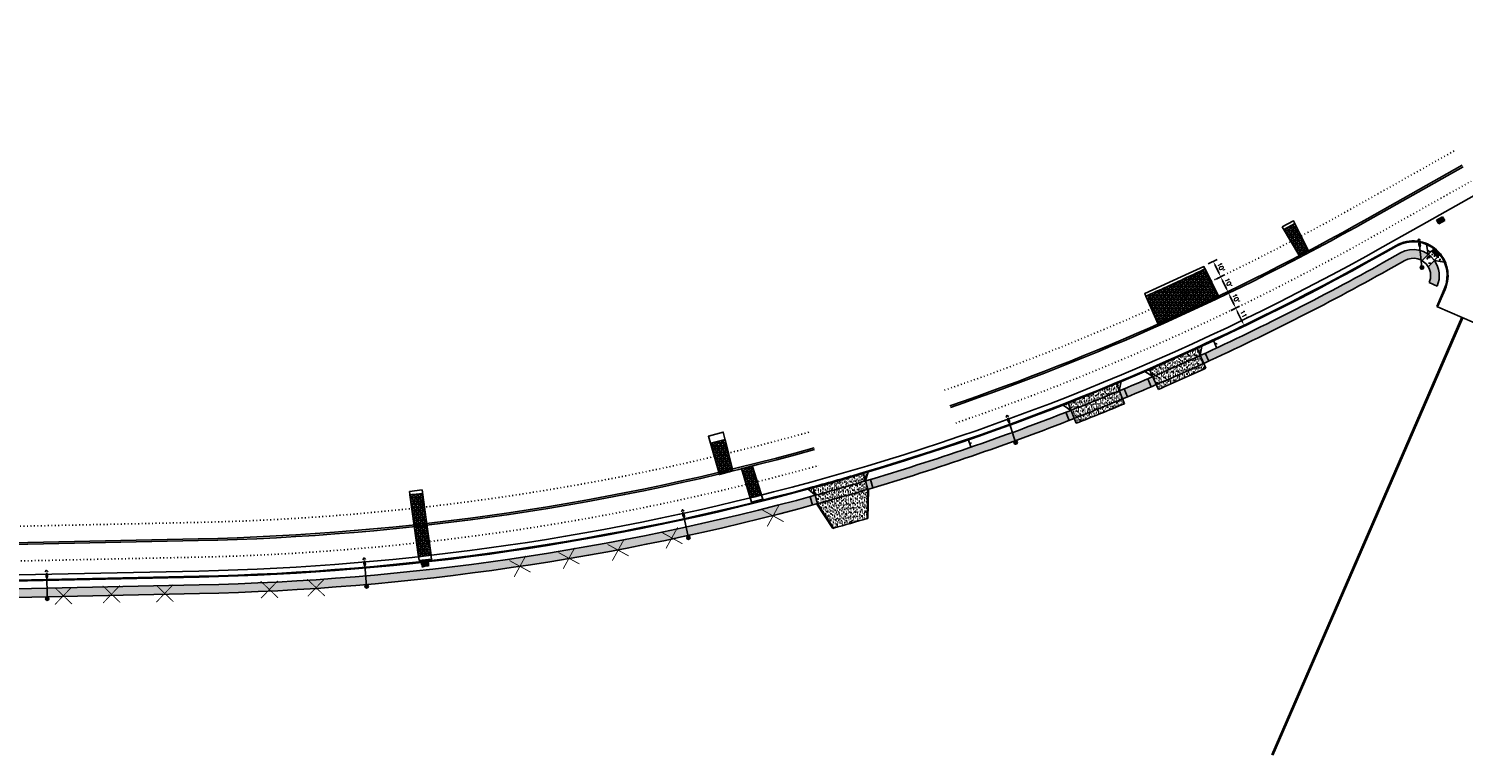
# Model space of a CAD drawing. Extents: x 1490373 to 1513910, y 649283 to 656452.
# Tile 6 of 7: x 1512162 to 1512987, y 652676 to 653094. Entities that reach past the tile are written whole.
import ezdxf

# ---------------------------------------------------------------- set-up
doc = ezdxf.new("R2010")
doc.units = 0
doc.header["$MEASUREMENT"] = 0
doc.header["$PDMODE"] = 34
doc.header["$PDSIZE"] = 0.004
doc.linetypes.add('HIDDEN', pattern=[0.375, 0.25, -0.125])
doc.linetypes.add('pavement_dash', pattern=[2, 0.5, -1.5])
for name, color, linetype in [('E-DOUBLEYELLOW', 50, 'Continuous'), ('E-LANELINE', 110, 'Continuous'), ('E-MISC', 51, 'Continuous'), ('MOT-SIGNS', 4, 'Continuous'), ('P-CONCRETEAREA', 252, 'Continuous'), ('P-CURB', 6, 'Continuous'), ('P-DRIVE', 1, 'Continuous'), ('P-DRIVEEND', 2, 'Continuous'), ('P-DRIVESTART', 2, 'Continuous'), ('P-FULLDEPTHREPAIR', 252, 'Continuous'), ('P-LABEL', 7, 'Continuous'), ('P-LIGHT-COBRAHEAD', 1, 'Continuous'), ('P-PAVEMENT', 6, 'Continuous'), ('P-SAWCUT', 3, 'Continuous'), ('P-SIGN', 3, 'Continuous'), ('P-STORM-DISPLAY', 5, 'Continuous'), ('P-TREEREMOVAL', 1, 'Continuous'), ('P-WALK', 4, 'Continuous'), ('SIGN', 7, 'Continuous')]:
    doc.layers.add(name, color=color, linetype=linetype)
doc.styles.get("Standard").update_dxf_attribs({"font": 'simplex.shx'})
doc.dimstyles.new('COEC', dxfattribs={"dimscale": 13.9, "dimtxt": 0.18, "dimasz": 0.18, "dimexe": 0.18, "dimexo": 0.0625, "dimgap": 0.09, "dimtad": 1, "dimzin": 0, "dimdsep": 46, "dimtxsty": 'Standard', "dimcen": 0.09, "dimclrd": 256, "dimclre": 256, "dimclrt": 256, "dimaunit": 1, "dimadec": 4, "dimazin": 0, "dimtfac": 1, "dimtofl": 0, "dimtmove": 0, "dimatfit": 3, "dimfxl": 1, "dimtolj": 1, "dimtzin": 0, "dimlwd": -1, "dimlwe": -1, "dimarcsym": 0})
pattern_1 = [(37.5, (0, 0), (-0.0629933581, 1.926823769), [0, -1.52, 0, -1.7, 0, -1.625]), (7.5, (0, 0), (1.7697767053, 2.8221460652), [0, -0.82, 0, -1.37, 0, -0.525]), (327.5, (-1.23, 0), (3.1141418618, 0.0056590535), [0, -0.5, 0, -1.8, 0, -2.35]), (317.5, (-1.23, 0), (3.0061266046, 0.877675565), [0, -0.25, 0, -1.18, 0, -1.35])]

# ---------------------------------------------------------------- blocks, each defined once
blk = doc.blocks.new('COBRAHEAD')
at = {"layer": 'P-LIGHT-COBRAHEAD'}
h = blk.add_hatch(color=256, dxfattribs=at)
edge = h.paths.add_edge_path()
edge.add_ellipse((1508880.94, 651840.29), major_axis=(0.88, -1.55), ratio=0.5, start_angle=0, end_angle=360)
h = blk.add_hatch(color=256, dxfattribs=at)
h.dxf.hatch_style = 1
edge = h.paths.add_edge_path()
edge.add_arc((1508887.25, 651828.68), 1, 0, 360)
at = {"layer": 'P-LIGHT-COBRAHEAD', "flags": 128}
for points, elevation in [([(1508879.15, 651841.87), (1508879.36, 651843.12), (1508880.54, 651842.67)], 129.62), ([(1508880.08, 651841.85), (1508887.25, 651828.68)], 64.81)]:
    blk.add_lwpolyline(points, dxfattribs=dict(at, elevation=elevation))
at = {"layer": 'P-LIGHT-COBRAHEAD'}
blk.add_circle((1508887.25, 651828.68), 1, dxfattribs=at)
blk = doc.blocks.new('*D411')
at = {"layer": 'Defpoints', "color": 0, "transparency": 16777216}
for p in [(1512851.95, 652942.62), (1512848.33, 652940.89), (1512852.66, 652931.87)]:
    blk.add_point(p, dxfattribs=at)
at = {"layer": 'SIGN', "transparency": 16777216}
for p, q in [((1512849.24, 652941.32), (1512854.2, 652943.71)), ((1512855.19, 652935.86), (1512853.03, 652940.37)), ((1512853.56, 652932.31), (1512858.53, 652934.69))]:
    blk.add_line(p, q, dxfattribs=at)
for points in [[(1512853.41, 652940.55), (1512852.66, 652940.19), (1512851.95, 652942.62)], [(1512855.57, 652936.04), (1512854.82, 652935.68), (1512856.28, 652933.61)]]:
    blk.add_solid(points, dxfattribs=at)
at = {"layer": 'SIGN', "transparency": 16777216, "insert": (1512856.36, 652939.19), "char_height": 2.5, "attachment_point": 5, "rotation": 295.6363}
blk.add_mtext("\\A1;10'", dxfattribs=at)
blk = doc.blocks.new('*D412')
at = {"layer": 'Defpoints', "color": 0, "transparency": 16777216}
for p in [(1512847.62, 652951.64), (1512844.04, 652949.92), (1512848.33, 652940.89)]:
    blk.add_point(p, dxfattribs=at)
at = {"layer": 'SIGN', "transparency": 16777216}
for p, q in [((1512844.95, 652950.35), (1512849.88, 652952.72)), ((1512850.87, 652944.88), (1512848.7, 652949.39)), ((1512849.24, 652941.32), (1512854.2, 652943.71))]:
    blk.add_line(p, q, dxfattribs=at)
for points in [[(1512849.08, 652949.57), (1512848.33, 652949.21), (1512847.62, 652951.64)], [(1512851.24, 652945.06), (1512850.49, 652944.7), (1512851.95, 652942.62)]]:
    blk.add_solid(points, dxfattribs=at)
at = {"layer": 'SIGN', "transparency": 16777216, "insert": (1512852.03, 652948.21), "char_height": 2.5, "attachment_point": 5, "rotation": 295.6363}
blk.add_mtext("\\A1;10'", dxfattribs=at)
blk = doc.blocks.new('*D413')
at = {"layer": 'Defpoints', "color": 0, "transparency": 16777216}
for p in [(1512843.34, 652960.56), (1512839.43, 652958.68), (1512844.04, 652949.92)]:
    blk.add_point(p, dxfattribs=at)
at = {"layer": 'SIGN', "transparency": 16777216}
for p, q in [((1512840.33, 652959.11), (1512845.6, 652961.64)), ((1512846.54, 652953.89), (1512844.42, 652958.3)), ((1512844.95, 652950.35), (1512849.88, 652952.72))]:
    blk.add_line(p, q, dxfattribs=at)
for points in [[(1512844.8, 652958.48), (1512844.05, 652958.12), (1512843.34, 652960.56)], [(1512846.92, 652954.07), (1512846.17, 652953.71), (1512847.62, 652951.64)]]:
    blk.add_solid(points, dxfattribs=at)
at = {"layer": 'SIGN', "transparency": 16777216, "insert": (1512847.73, 652957.18), "char_height": 2.5, "attachment_point": 5, "rotation": 295.6363}
blk.add_mtext("\\A1;10'", dxfattribs=at)
blk = doc.blocks.new('370')
at = {"color": 0, "linetype": 'ByBlock'}
for p, q in [((0, 0.1), (0, -0.1)), ((0, 0), (0.063, 0))]:
    blk.add_line(p, q, dxfattribs=at)
blk = doc.blocks.new('*D418')
at = {"layer": 'Defpoints', "color": 0, "transparency": 16777216}
for p in [(1512852.62, 652931.85), (1512857.38, 652921.94), (1512861.03, 652923.69)]:
    blk.add_point(p, dxfattribs=at)
at = {"layer": 'P-LABEL', "transparency": 16777216}
for p, q in [((1512853.52, 652932.29), (1512858.53, 652934.69)), ((1512857.36, 652931.35), (1512859.95, 652925.94)), ((1512858.28, 652922.37), (1512863.29, 652924.77))]:
    blk.add_line(p, q, dxfattribs=at)
for points in [[(1512857.73, 652931.53), (1512856.98, 652931.17), (1512856.27, 652933.61)], [(1512860.33, 652926.12), (1512859.58, 652925.76), (1512861.03, 652923.69)]]:
    blk.add_solid(points, dxfattribs=at)
at = {"layer": 'P-LABEL', "transparency": 16777216, "insert": (1512860.9, 652929.73), "char_height": 2.5, "attachment_point": 5, "rotation": 295.63445}
blk.add_mtext("\\A1;11'", dxfattribs=at)

msp = doc.modelspace()

# ---------------------------------------------------------------- hatches: boundary and pattern name
at = {"layer": 'P-CONCRETEAREA'}
h = msp.add_hatch(color=255, dxfattribs=at)
h.dxf.hatch_style = 1
edge = h.paths.add_edge_path()
edge.add_arc((1512228.597, 654232.282), 1458.4, 294.608408, 294.728464, ccw=False)
edge.add_line((1512835.895, 652906.341), (1512837.931, 652901.774))
edge.add_line((1512837.931, 652901.774), (1512840.764, 652903.075))
edge.add_arc((1512223.818, 654241.632), 1473.892, 294.745157, 299.398863)
edge.add_line((1512947.332, 652957.542), (1512953.487, 652961.013))
edge.add_arc((1512958.398, 652952.302), 10, 59.725292, 119.415556, ccw=False)
edge.add_line((1512963.44, 652960.938), (1512967.036, 652964.566))
edge.add_arc((1512958.398, 652952.302), 15, 54.841849, 119.415449)
edge.add_line((1512951.031, 652965.368), (1512944.876, 652961.898))
edge.add_arc((1512225.476, 654238.389), 1465.253, 294.739431, 299.404589, ccw=False)
h = msp.add_hatch(dxfattribs=at)
h.set_pattern_fill('AR-CONC', color=256)
h.set_pattern_definition([(50, (0, 0), (7.172601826, -0.62752135), [0.75, -8.25]), (355, (0, 0), (-1.387513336, 7.521921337), [0.6, -6.6]), (100.45144446, (0.598, -0.052), (5.785088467, 6.89439991), [0.63740192, -7.01142112]), (46.1842, (0, 2), (10.672413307, -1.65519281), [1.125, -12.375]), (96.6356355, (0.889, 1.862), (9.34661946, 9.74118601), [0.95610342, -10.5171376]), (351.184164, (0, 2), (9.34661945, 9.741186), [0.9, -9.90000001]), (21, (1, 1.5), (5.969070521, -4.026188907), [0.75, -8.25]), (326, (1, 1.5), (2.43315332, 7.25150045), [0.6, -6.6]), (71.45144474, (1.4974, 1.1645), (8.402223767, 3.225311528), [0.6374019, -7.01142112]), (37.5, (0, 0), (0.121598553, 3.3289385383), [0, -6.52, 0, -6.7, 0, -6.625]), (7.5, (0, 0), (2.6306953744, 3.944117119), [0, -3.82, 0, -6.37, 0, -2.525]), (327.5, (-2.23, 0), (5.3382243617, -0.2255487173), [0, -2.5, 0, -7.8, 0, -10.35]), (317.5, (-3.23, 0), (5.831861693, 1.001049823), [0, -3.25, 0, -5.18, 0, -7.35])])
edge = h.paths.add_edge_path()
edge.add_line((1512965.932, 652970.288), (1512967.017, 652964.546))
edge.add_line((1512967.017, 652964.546), (1512963.44, 652960.938))
edge.add_arc((1512958.398, 652952.302), 10, 30.770268, 59.725292, ccw=False)
edge.add_line((1512966.991, 652957.418), (1512970.587, 652961.046))
edge.add_line((1512970.587, 652961.046), (1512976.318, 652959.991))
edge.add_arc((1512958.398, 652952.302), 19.5, 23.223467, 37.881894)
edge.add_line((1512973.789, 652964.276), (1512972.381, 652962.856))
edge.add_line((1512972.381, 652962.856), (1512968.83, 652966.376))
edge.add_line((1512968.83, 652966.376), (1512970.238, 652967.796))
edge.add_arc((1512958.398, 652952.302), 19.5, 52.613666, 67.272093)
h = msp.add_hatch(color=255, dxfattribs=at)
h.dxf.hatch_style = 1
edge = h.paths.add_edge_path()
edge.add_line((1512970.587, 652961.046), (1512966.991, 652957.418))
edge.add_arc((1512958.398, 652952.302), 10, -23.644394, 30.770268, ccw=False)
edge.add_line((1512967.559, 652948.292), (1512972.139, 652946.286))
edge.add_arc((1512958.398, 652952.302), 15, 336.355606, 395.653712)
h = msp.add_hatch(dxfattribs=at)
h.set_pattern_fill('AR-SAND', color=256)
h.set_pattern_definition(pattern_1)
edge = h.paths.add_edge_path()
edge.add_arc((1512228.597, 654232.282), 1453.9, 293.309728, 293.427961, ccw=False)
edge.add_line((1512803.907, 652897.05), (1512808.493, 652894.13))
edge.add_line((1512808.493, 652894.13), (1512806.661, 652898.24))
edge = h.paths.add_edge_path()
edge.add_ellipse((1512820.997, 652906.071), major_axis=(-1.018, -1.018), ratio=1, start_angle=414.595693, end_angle=443.543627, ccw=False)
edge.add_arc((1512228.597, 654232.282), 1453.9, 293.427961, 294.055476, ccw=False)
edge.add_line((1512806.661, 652898.24), (1512808.493, 652894.13))
edge.add_arc((1512228.597, 654232.282), 1458.4, 293.429785, 294.472579)
edge.add_line((1512832.75, 652904.905), (1512832.471, 652904.925))
edge.add_line((1512832.471, 652904.925), (1512832.95, 652909.942))
edge.add_arc((1512228.597, 654232.282), 1453.9, 294.083843, 294.561975, ccw=False)
edge = h.paths.add_edge_path()
edge.add_arc((1512228.597, 654232.282), 1453.9, 294.561975, 294.610232, ccw=False)
edge.add_line((1512832.95, 652909.942), (1512832.471, 652904.925))
edge.add_line((1512832.471, 652904.925), (1512832.75, 652904.905))
edge.add_arc((1512228.597, 654232.282), 1458.4, 294.472579, 294.608408)
edge.add_line((1512835.895, 652906.341), (1512834.064, 652910.451))
edge = h.paths.add_edge_path()
edge.add_arc((1512228.597, 654232.282), 1453.9, 294.610232, 294.728464, ccw=False)
edge.add_line((1512834.064, 652910.451), (1512835.895, 652906.341))
edge.add_line((1512835.895, 652906.341), (1512836.79, 652911.704))
edge = h.paths.add_edge_path()
edge.add_arc((1512228.597, 654232.282), 1458.4, 294.472579, 294.608408, ccw=False)
edge.add_line((1512832.75, 652904.905), (1512836.661, 652904.623))
edge.add_line((1512836.661, 652904.623), (1512835.895, 652906.341))
edge = h.paths.add_edge_path()
edge.add_line((1512837.931, 652901.774), (1512836.661, 652904.623))
edge.add_line((1512836.661, 652904.623), (1512832.75, 652904.905))
edge.add_arc((1512228.597, 654232.282), 1458.4, 293.429785, 294.472579, ccw=False)
edge.add_line((1512808.493, 652894.13), (1512810.528, 652889.562))
edge.add_arc((1512228.597, 654232.282), 1463.4, 293.431798, 294.606394)
edge = h.paths.add_edge_path()
edge.add_line((1512828.28, 652894.108), (1512834.455, 652896.892))
edge.add_line((1512834.455, 652896.892), (1512839.152, 652899.033))
edge.add_line((1512839.152, 652899.033), (1512837.931, 652901.774))
edge.add_arc((1512228.597, 654232.282), 1463.4, 293.431798, 294.606394, ccw=False)
edge.add_line((1512810.528, 652889.562), (1512811.75, 652886.822))
edge.add_line((1512811.75, 652886.822), (1512816.429, 652888.86))
edge.add_line((1512816.429, 652888.86), (1512822.432, 652891.503))
edge.add_line((1512822.432, 652891.503), (1512828.28, 652894.108))
h.paths.add_polyline_path([(1512823.167, 652902.634), (1512823.644, 652901.507), (1512822.442, 652904.256)], flags=16)
h = msp.add_hatch(color=255, dxfattribs=at)
h.dxf.hatch_style = 1
edge = h.paths.add_edge_path()
edge.add_arc((1512228.597, 654232.282), 1458.4, 292.609241, 292.729298, ccw=False)
edge.add_line((1512789.27, 652885.962), (1512791.145, 652881.327))
edge.add_arc((1512228.597, 654232.282), 1463.4, 292.607228, 292.729298)
edge.add_line((1512794.022, 652882.528), (1512792.09, 652887.14))
edge = h.paths.add_edge_path()
edge.add_arc((1512228.597, 654232.282), 1458.4, 292.729298, 293.309728, ccw=False)
edge.add_line((1512792.09, 652887.14), (1512794.022, 652882.528))
edge.add_arc((1512228.597, 654232.282), 1463.4, 292.729298, 293.309728)
edge.add_line((1512807.666, 652888.326), (1512810.528, 652889.562))
edge.add_line((1512810.528, 652889.562), (1512808.493, 652894.13))
edge.add_arc((1513824.154, 650539.821), 2564.046, 113.335613, 113.4039)
h = msp.add_hatch(dxfattribs=at)
h.set_pattern_fill('AR-SAND', color=256)
h.set_pattern_definition(pattern_1)
edge = h.paths.add_edge_path()
edge.add_line((1512792.27, 652878.546), (1512791.145, 652881.327))
edge.add_arc((1512228.597, 654232.282), 1463.4, 291.432632, 292.607228, ccw=False)
edge.add_line((1512763.333, 652870.079), (1512764.458, 652867.298))
edge.add_arc((1512228.597, 654232.282), 1466.4, 291.433833, 292.606026)
edge = h.paths.add_edge_path()
edge.add_line((1512791.145, 652881.327), (1512789.27, 652885.962))
edge.add_arc((1512228.597, 654232.282), 1458.4, 291.500326, 292.609241, ccw=False)
edge.add_arc((1512757.769, 652870.815), 7.016, 9.468159, 40.420547, ccw=False)
edge.add_line((1512764.689, 652871.969), (1512762.98, 652870.952))
edge.add_line((1512762.98, 652870.952), (1512763.333, 652870.079))
edge.add_arc((1512228.597, 654232.282), 1463.4, 291.432632, 292.607228)
edge = h.paths.add_edge_path()
edge.add_arc((1512228.597, 654232.282), 1458.4, 291.430618, 291.500326, ccw=False)
edge.add_line((1512761.459, 652874.714), (1512762.98, 652870.952))
edge.add_line((1512762.98, 652870.952), (1512764.689, 652871.969))
edge.add_arc((1512757.769, 652870.815), 7.016, 9.468159, 40.420547)
edge = h.paths.add_edge_path()
edge.add_line((1512789.27, 652885.962), (1512787.583, 652890.134))
edge.add_arc((1512228.597, 654232.282), 1453.9, 291.428794, 292.611065, ccw=False)
edge.add_line((1512759.771, 652878.886), (1512760.529, 652877.014))
edge.add_arc((1512754.41, 652862.576), 15.681, 59.131878, 67.031782, ccw=False)
edge.add_arc((1512757.769, 652870.815), 7.016, 40.420547, 48.091759, ccw=False)
edge.add_arc((1512228.597, 654232.282), 1458.4, 291.500326, 292.609241)
edge = h.paths.add_edge_path()
edge.add_arc((1512228.597, 654232.282), 1453.9, 291.32403, 291.428794, ccw=False)
edge.add_line((1512757.296, 652877.917), (1512758.07, 652877.824))
edge.add_arc((1512754.41, 652862.576), 15.681, 67.031782, 76.501401, ccw=False)
edge.add_line((1512760.529, 652877.014), (1512759.771, 652878.886))
edge = h.paths.add_edge_path()
edge.add_arc((1512228.597, 654232.282), 1453.9, 292.611065, 292.729298, ccw=False)
edge.add_line((1512787.583, 652890.134), (1512789.27, 652885.962))
edge.add_line((1512789.27, 652885.962), (1512790.351, 652891.291))
edge = h.paths.add_edge_path()
edge.add_line((1512760.529, 652877.014), (1512760.735, 652876.504))
edge.add_arc((1512752.524, 652860.738), 17.776, 56.775197, 62.489416, ccw=False)
edge.add_arc((1512760.238, 652872.515), 3.698, 47.107487, 56.775197, ccw=False)
edge.add_arc((1512228.597, 654232.282), 1458.4, 291.485323, 291.500326)
edge.add_arc((1512757.769, 652870.815), 7.016, 40.420547, 48.091759)
edge.add_arc((1512754.41, 652862.576), 15.681, 59.131878, 67.031782)
edge = h.paths.add_edge_path()
edge.add_line((1512760.735, 652876.504), (1512761.459, 652874.714))
edge.add_arc((1512228.597, 654232.282), 1458.4, 291.430618, 291.485323)
edge.add_arc((1512760.238, 652872.515), 3.698, 47.107487, 56.775197)
edge.add_arc((1512752.524, 652860.738), 17.776, 56.775197, 62.489416)
edge = h.paths.add_edge_path()
edge.add_line((1512758.07, 652877.824), (1512757.296, 652877.917))
edge.add_arc((1512228.597, 654232.282), 1453.9, 291.310562, 291.32403, ccw=False)
edge.add_line((1512756.978, 652877.793), (1512757.147, 652877.677))
edge.add_arc((1512754.925, 652859.714), 18.099, 81.353733, 82.948474, ccw=False)
edge.add_arc((1512756.464, 652869.835), 7.862, 66.583147, 81.353733, ccw=False)
edge.add_arc((1512752.524, 652860.738), 17.776, 62.489416, 66.583147, ccw=False)
edge.add_line((1512760.735, 652876.504), (1512760.529, 652877.014))
edge.add_arc((1512754.41, 652862.576), 15.681, 67.031782, 76.501401)
edge = h.paths.add_edge_path()
edge.add_arc((1512752.524, 652860.738), 17.776, 62.489416, 66.583147)
edge.add_arc((1512756.464, 652869.835), 7.862, 66.583147, 81.353733)
edge.add_arc((1512754.925, 652859.714), 18.099, 81.353733, 82.948474)
edge.add_line((1512757.147, 652877.677), (1512761.459, 652874.714))
edge.add_line((1512761.459, 652874.714), (1512760.735, 652876.504))
h.paths.add_polyline_path([(1512783.645, 652884.421), (1512782.518, 652887.201), (1512783.281, 652885.283)], flags=16)
h = msp.add_hatch(color=255, dxfattribs=at)
h.dxf.hatch_style = 1
edge = h.paths.add_edge_path()
edge.add_arc((1512228.597, 654232.282), 1458.4, 286.516433, 286.63649, ccw=False)
edge.add_line((1512643.206, 652834.058), (1512644.578, 652829.25))
edge.add_arc((1512228.597, 654232.282), 1463.4, 286.514419, 286.63649)
edge.add_line((1512647.566, 652830.139), (1512646.135, 652834.93))
edge = h.paths.add_edge_path()
edge.add_arc((1512228.597, 654232.282), 1458.4, 286.63649, 291.430618, ccw=False)
edge.add_line((1512646.135, 652834.93), (1512647.566, 652830.139))
edge.add_arc((1512228.597, 654232.282), 1463.4, 286.63649, 291.432632)
edge.add_line((1512763.333, 652870.079), (1512761.459, 652874.714))
h = msp.add_hatch(dxfattribs=at)
h.set_pattern_fill('AR-SAND', color=256)
h.set_pattern_definition(pattern_1)
h.paths.add_polyline_path([(1512613.123, 652830.153, -0.0005159), (1512610.228, 652829.362), (1512614.358, 652825.825)])
h.paths.add_polyline_path([(1512643.206, 652834.058), (1512641.971, 652838.385, -0.0051587), (1512613.123, 652830.153), (1512614.358, 652825.825, 0.0051428)])
h.paths.add_polyline_path([(1512644.846, 652839.241, -0.0005159), (1512641.971, 652838.385), (1512643.206, 652834.058)])
h.paths.add_polyline_path([(1512643.206, 652834.058, -0.0051428), (1512614.358, 652825.825), (1512615.73, 652821.017, 0.0051252), (1512644.578, 652829.25)])
h = msp.add_hatch(dxfattribs=at)
h.set_pattern_fill('AR-SAND', color=256)
h.set_pattern_definition(pattern_1)
h.paths.add_polyline_path([(1512632.435, 652825.706, -0.0029643), (1512615.73, 652821.017), (1512624.936, 652806.961), (1512636.842, 652810.358)])
h.paths.add_polyline_path([(1512644.578, 652829.25, -0.0021609), (1512632.435, 652825.706), (1512636.842, 652810.358), (1512644.177, 652812.452)])
h.paths.add_polyline_path([(1512624.47, 652807.263), (1512625.171, 652807.463), (1512624.914, 652808.365), (1512624.213, 652808.165)], flags=25)
h.paths.add_polyline_path([(1512643.712, 652812.754), (1512644.413, 652812.954), (1512644.155, 652813.856), (1512643.454, 652813.656)], flags=24)
h = msp.add_hatch(color=255, dxfattribs=at)
h.dxf.hatch_style = 1
h.paths.add_polyline_path([(1511990.941, 652768.432), (1511987.942, 652768.368), (1511988.049, 652763.369), (1511991.049, 652763.434)])
h.paths.add_polyline_path([(1512612.722, 652820.196), (1512611.41, 652825.02, -0.0610993), (1512259.959, 652774.219), (1511990.941, 652768.432), (1511991.049, 652763.434), (1512260.067, 652769.22, 0.0610993)])
h.paths.add_polyline_path([(1512614.358, 652825.825, -0.0005238), (1512611.41, 652825.02), (1512612.722, 652820.196, 0.0005326), (1512615.73, 652821.017)])
h.paths.add_polyline_path([(1512588.006, 652813.74), (1512590.986, 652814.54), (1512590.246, 652817.299), (1512587.265, 652816.499)], flags=24)
h.paths.add_polyline_path([(1512442.364, 652784.88), (1512445.404, 652785.412), (1512444.911, 652788.227), (1512441.871, 652787.695)], flags=24)
h.paths.add_polyline_path([(1512470.563, 652789.527), (1512473.603, 652790.059), (1512473.11, 652792.874), (1512470.07, 652792.342)], flags=24)
h.paths.add_polyline_path([(1512498.844, 652794.149), (1512501.872, 652794.747), (1512501.318, 652797.55), (1512498.291, 652796.952)], flags=24)
h.paths.add_polyline_path([(1512529.73, 652801.158), (1512532.746, 652801.811), (1512532.142, 652804.603), (1512529.126, 652803.951)], flags=24)
h.paths.add_polyline_path([(1512586.601, 652813.501), (1512589.581, 652814.301), (1512588.841, 652817.06), (1512585.86, 652816.26)], flags=24)
h.paths.add_polyline_path([(1512379.575, 652774.609), (1512384.149, 652775.181), (1512383.794, 652778.016), (1512379.22, 652777.444)], flags=25)
h.paths.add_polyline_path([(1512149.727, 652767.405), (1512152.812, 652767.471), (1512152.75, 652770.328), (1512149.665, 652770.262)], flags=24)
h.paths.add_polyline_path([(1512179.703, 652768.251), (1512182.788, 652768.317), (1512182.726, 652771.174), (1512179.641, 652771.108)], flags=24)
h.paths.add_polyline_path([(1512207.407, 652769.143), (1512210.492, 652769.209), (1512210.43, 652772.066), (1512207.345, 652772)], flags=24)
h.paths.add_polyline_path([(1512238.021, 652769.604), (1512241.106, 652769.67), (1512241.044, 652772.527), (1512237.959, 652772.461)], flags=24)
h.paths.add_polyline_path([(1512298.221, 652771.755), (1512301.301, 652771.943), (1512301.127, 652774.795), (1512298.047, 652774.607)], flags=24)
h.paths.add_polyline_path([(1512325.081, 652772.814), (1512328.157, 652773.049), (1512327.939, 652775.898), (1512324.863, 652775.663)], flags=24)
h.paths.add_polyline_path([(1512057.341, 652766.428), (1512060.426, 652766.494), (1512060.364, 652769.351), (1512057.279, 652769.285)], flags=24)
at = {"layer": 'P-FULLDEPTHREPAIR'}
h = msp.add_hatch(dxfattribs=at)
h.set_pattern_fill('NET3', color=256, scale=15)
h.paths.add_polyline_path([(1512883.861, 652978.824), (1512890.325, 652982.224), (1512897.894, 652966.913), (1512892.584, 652964.175)])
h = msp.add_hatch(dxfattribs=at)
h.set_pattern_fill('NET3', color=256, scale=15)
edge = h.paths.add_edge_path()
edge.add_line((1512811.674, 652924.297), (1512804.483, 652940.429))
edge.add_arc((1512228.597, 654232.282), 1414.4, 294.026492, 295.070391)
edge.add_arc((1512228.597, 654232.282), 1414.4, 295.070391, 295.54918)
edge.add_line((1512838.607, 652956.188), (1512846.283, 652940.523))
edge.add_line((1512846.283, 652940.523), (1512811.674, 652924.297))
h = msp.add_hatch(dxfattribs=at)
h.set_pattern_fill('NET3', color=256, scale=15)
h.paths.add_polyline_path([(1512566.991, 652839.832), (1512562.491, 652857.857), (1512554.018, 652855.827), (1512559.185, 652837.792)])
h = msp.add_hatch(dxfattribs=at)
h.set_pattern_fill('NET3', color=256, scale=15)
h.paths.add_polyline_path([(1512571.941, 652841.173), (1512578.329, 652842.418), (1512583.446, 652825.96), (1512576.894, 652824.322)])
h = msp.add_hatch(dxfattribs=at)
h.set_pattern_fill('NET3', color=256, scale=15)
h.paths.add_polyline_path([(1512386.193, 652790.469), (1512393.31, 652791.265), (1512388.441, 652826.943), (1512381.16, 652826.134)])
at = {"layer": 'P-STORM-DISPLAY'}
h = msp.add_hatch(color=256, dxfattribs=at)
h.dxf.hatch_style = 1
h.paths.add_polyline_path([(1512975.092, 652985.508), (1512972.479, 652984.035), (1512973.216, 652982.728), (1512975.829, 652984.201)])
h = msp.add_hatch(color=256, dxfattribs=at)
h.dxf.hatch_style = 1
h.paths.add_polyline_path([(1512388.287, 652784.913), (1512391.682, 652785.292), (1512391.433, 652787.528), (1512388.037, 652787.15)])
at = {"layer": 'P-WALK'}
h = msp.add_hatch(dxfattribs=at)
h.set_pattern_fill('HEX', color=247)
h.set_pattern_definition([(0, (-46.57871, -89.79286), (0, 0.216506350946), [0.125, -0.25]), (120, (-46.57871, -89.79286), (-0.1875, -0.108253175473), [0.125, -0.25]), (60, (-46.45371, -89.79286), (-0.1875, 0.108253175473), [0.125, -0.25])])
h.paths.add_polyline_path([(1512972.381, 652962.856), (1512973.789, 652964.276), (1512970.238, 652967.796), (1512968.854, 652966.417)])

# ---------------------------------------------------------------- linework, layer by layer
at = {"layer": 'E-DOUBLEYELLOW'}
for points in [[(1512986.261, 652928.33), (1512877.045, 652676.365)], [(1512986.872, 652928.062), (1512877.657, 652676.099)]]:
    msp.add_lwpolyline(points, dxfattribs=at)
at = {"layer": 'E-LANELINE', "linetype": 'pavement_dash', "flags": 128}
for points in [[(1512688.698, 652886.351, 0.0460339), (1512927.195, 652993.257), (1512981.862, 653024.08)], [(1512695.168, 652867.427, 0.0460339), (1512937.018, 652975.835), (1512991.685, 653006.658)], [(1511351.07, 652790.677), (1512259.185, 652810.211, 0.0627733), (1512611.107, 652862.279, 0.0627733)], [(1511351.5, 652770.682), (1512259.615, 652790.215, 0.0627733), (1512616.486, 652843.016, 0.0627733)]]:
    msp.add_lwpolyline(points, format="xyb", dxfattribs=at)
at = {"layer": 'E-LANELINE', "flags": 128}
for points in [[(1512691.771, 652877.362, 0.0460339), (1512931.861, 652984.982), (1512986.528, 653015.804)], [(1512692.095, 652876.416, 0.0460339), (1512932.352, 652984.11), (1512987.019, 653014.933)], [(1511351.274, 652781.18), (1512259.389, 652800.713, 0.0627733), (1512613.662, 652853.129, 0.0627733)], [(1511351.296, 652780.18), (1512259.411, 652799.713, 0.0627733), (1512613.931, 652852.166, 0.0627733)]]:
    msp.add_lwpolyline(points, format="xyb", dxfattribs=at)
at = {"layer": 'E-MISC', "flags": 128}
for points in [[(1512882.921, 652980.402), (1512889.501, 652983.89), (1512897.894, 652966.913), (1512892.584, 652964.175)], [(1512811.674, 652924.297), (1512838.251, 652936.359), (1512846.283, 652940.523), (1512837.945, 652957.54), (1512829.508, 652953.754), (1512803.964, 652941.931), (1512804.483, 652940.429)], [(1512566.991, 652839.832), (1512559.185, 652837.792), (1512552.868, 652859.839), (1512561.4, 652862.228)], [(1512577.593, 652821.945), (1512584.174, 652823.619), (1512578.329, 652842.418), (1512571.941, 652841.173)], [(1512380.895, 652828.011), (1512388.168, 652828.94), (1512393.623, 652788.975), (1512386.502, 652788.277)]]:
    msp.add_lwpolyline(points, close=True, dxfattribs=at)
at = {"layer": 'P-CURB'}
msp.add_line((1512971.936, 652934.602), (1512976.261, 652944.482), dxfattribs=at)
msp.add_lwpolyline([(1511352.968, 652759.211), (1512259.863, 652778.718, 0.1235966), (1512942.666, 652965.818), (1512948.821, 652969.288)], format="xyb", dxfattribs=at)
at = {"layer": 'P-CURB', "flags": 128}
msp.add_lwpolyline([(1512972.394, 652934.401), (1512971.936, 652934.602)], dxfattribs=at)
at = {"layer": 'P-CURB'}
msp.add_arc((1512958.398, 652952.302), 19.5, 336.355606, 119.415556, dxfattribs=at)
at = {"layer": 'P-DRIVE', "flags": 128}
for points in [[(1512839.152, 652899.033), (1512833.86, 652910.908)], [(1512836.79, 652911.704), (1512835.895, 652906.341)], [(1512836.79, 652911.704), (1512836.586, 652912.16)], [(1512803.907, 652897.05), (1512803.704, 652897.507)], [(1512803.907, 652897.05), (1512808.493, 652894.13)], [(1512811.75, 652886.822), (1512806.458, 652898.697)], [(1512792.27, 652878.546), (1512787.396, 652890.598)], [(1512790.351, 652891.291), (1512789.27, 652885.962)], [(1512790.351, 652891.291), (1512790.164, 652891.754)], [(1512756.978, 652877.793), (1512756.79, 652878.257)], [(1512756.978, 652877.793), (1512761.459, 652874.714)], [(1512764.458, 652867.298), (1512759.584, 652879.35)], [(1512644.578, 652829.25), (1512641.834, 652838.866)], [(1512644.846, 652839.241), (1512643.206, 652834.058)], [(1512644.846, 652839.241), (1512644.709, 652839.722)], [(1512610.228, 652829.362), (1512610.091, 652829.843)], [(1512610.228, 652829.362), (1512614.358, 652825.825)], [(1512615.73, 652821.017), (1512612.985, 652830.634)], [(1512644.578, 652829.25), (1512644.177, 652812.452)], [(1512644.578, 652829.25), (1512645.078, 652829.238)], [(1512645.078, 652829.238), (1512644.677, 652812.44)], [(1512615.311, 652820.743), (1512615.73, 652821.017)], [(1512615.311, 652820.743), (1512624.517, 652806.687)], [(1512615.73, 652821.017), (1512624.936, 652806.961)], [(1512644.177, 652812.452), (1512644.677, 652812.44)], [(1512624.517, 652806.687), (1512624.936, 652806.961)]]:
    msp.add_lwpolyline(points, dxfattribs=at)
at = {"layer": 'P-DRIVE'}
for points in [[(1512810.528, 652889.562, 0.0051252), (1512837.931, 652901.774, 0.001829)], [(1512763.333, 652870.079, 0.0051252), (1512791.145, 652881.327, 0.0035321)], [(1512614.358, 652825.825, 0.0051428), (1512643.206, 652834.058)], [(1512615.73, 652821.017, 0.0051252), (1512644.578, 652829.25)]]:
    msp.add_lwpolyline(points, format="xyb", dxfattribs=at)
for radius, start, end in [(1458.4, 293.429785, 294.608408), (1466.4, 293.433, 294.605193), (1458.4, 291.430618, 292.609241), (1466.4, 291.433833, 292.606026)]:
    msp.add_arc((1512228.597, 654232.282), radius, start, end, dxfattribs=at)
at = {"layer": 'P-DRIVEEND'}
msp.add_arc((1512228.597, 654232.282), 1479.4, 285.539641, 286.314602, dxfattribs=at)
at = {"layer": 'P-DRIVESTART'}
msp.add_lwpolyline([(1512612.985, 652830.634, 0.0051605), (1512641.834, 652838.866, 0.0033433)], format="xyb", dxfattribs=at)
at = {"layer": 'P-FULLDEPTHREPAIR', "flags": 128}
for points in [[(1512883.861, 652978.824), (1512890.325, 652982.224), (1512897.894, 652966.913), (1512892.584, 652964.175), (1512883.861, 652978.824)], [(1512566.991, 652839.832), (1512562.491, 652857.857), (1512554.018, 652855.827), (1512559.185, 652837.792), (1512566.991, 652839.832)], [(1512571.941, 652841.173), (1512578.329, 652842.418), (1512583.446, 652825.96), (1512576.894, 652824.322), (1512571.941, 652841.173)], [(1512386.193, 652790.469), (1512393.31, 652791.265), (1512388.441, 652826.943), (1512381.16, 652826.134), (1512386.193, 652790.469)]]:
    msp.add_lwpolyline(points, dxfattribs=at)
msp.add_lwpolyline([(1512811.674, 652924.297), (1512804.483, 652940.429, 0.0045549), (1512827.923, 652951.135, 0.0020891), (1512838.607, 652956.188), (1512846.283, 652940.523)], format="xyb", close=True, dxfattribs=at)
at = {"layer": 'P-PAVEMENT'}
msp.add_line((1512972.394, 652934.401), (1512976.719, 652944.281), dxfattribs=at)
for points in [[(1512641.834, 652838.866, 0.0563337), (1512942.42, 652966.253), (1512948.576, 652969.724)], [(1511987.834, 652773.367), (1512259.852, 652779.218, 0.0616162), (1512612.985, 652830.634, 0.0616162)]]:
    msp.add_lwpolyline(points, format="xyb", dxfattribs=at)
msp.add_arc((1512958.398, 652952.302), 20, 336.355606, 119.415556, dxfattribs=at)
at = {"layer": 'P-SAWCUT'}
for points in [[(1512963.226, 652981.428), (1513119.482, 653069.53, 0.0027342), (1513163.185, 653094.487)], [(1511229.431, 652760.054), (1511491.83, 652765.699), (1511491.787, 652767.698), (1511499.872, 652767.872), (1511499.915, 652765.873), (1511791.528, 652772.145), (1511791.485, 652774.145), (1511799.657, 652774.32), (1511799.7, 652772.321), (1512091.72, 652778.602), (1512091.677, 652780.602), (1512099.839, 652780.777), (1512099.882, 652778.778), (1512259.787, 652782.217, 0.1235966), (1512940.947, 652968.867), (1512947.102, 652972.337)]]:
    msp.add_lwpolyline(points, format="xyb", dxfattribs=at)
msp.add_lwpolyline([(1512947.102, 652972.337), (1512963.226, 652981.428)], dxfattribs=at)
at = {"layer": 'P-SAWCUT', "flags": 128}
msp.add_lwpolyline([(1512972.394, 652934.401), (1513000.791, 652921.968)], dxfattribs=at)
at = {"layer": 'P-STORM-DISPLAY', "flags": 128}
for points, elevation in [([(1512971.798, 652984.225), (1512975.282, 652986.189)], 781.142), ([(1512973.026, 652982.047), (1512971.798, 652984.225)], 781.142), ([(1512972.479, 652984.035), (1512975.092, 652985.508)], 781.142), ([(1512973.216, 652982.728), (1512972.479, 652984.035)], 781.142), ([(1512973.026, 652982.047), (1512976.51, 652984.011)], 781.142), ([(1512973.216, 652982.728), (1512975.829, 652984.201)], 781.142), ([(1512975.829, 652984.201), (1512975.092, 652985.508)], 781.142), ([(1512976.51, 652984.011), (1512975.282, 652986.189)], 781.142), ([(1512391.377, 652788.025), (1512387.982, 652787.646)], 1546.184), ([(1512387.982, 652787.646), (1512388.287, 652784.913)], 1546.184), ([(1512391.433, 652787.528), (1512388.037, 652787.15)], 1546.184), ([(1512391.377, 652788.025), (1512391.682, 652785.292)], 1546.184), ([(1512391.682, 652785.292), (1512388.287, 652784.913)], 1546.184)]:
    msp.add_lwpolyline(points, dxfattribs=dict(at, elevation=elevation))
at = {"layer": 'P-STORM-DISPLAY', "linetype": 'HIDDEN', "ltscale": 0.05, "elevation": 1546.184, "flags": 128}
for points in [[(1512391.598, 652788.301), (1512387.706, 652787.867)], [(1512387.706, 652787.867), (1512388.066, 652784.637)], [(1512391.598, 652788.301), (1512391.958, 652785.071)], [(1512391.958, 652785.071), (1512388.066, 652784.637)]]:
    msp.add_lwpolyline(points, dxfattribs=at)
at = {"layer": 'P-TREEREMOVAL', "const_width": 0.5, "flags": 128}
for points, elevation in [([(1512593.449, 652820.06), (1512590.106, 652813.971), (1512586.763, 652807.882)], 780.938), ([(1512596.195, 652810.628), (1512590.106, 652813.971), (1512584.017, 652817.314)], 780.938), ([(1512537.928, 652797.943), (1512531.839, 652801.286), (1512525.75, 652804.629)], 780.72), ([(1512535.182, 652807.375), (1512531.839, 652801.286), (1512528.496, 652795.197)], 780.72), ([(1512476.018, 652795.66), (1512472.675, 652789.571), (1512469.332, 652783.482)], 780.518), ([(1512507.044, 652790.896), (1512500.955, 652794.239), (1512494.866, 652797.582)], 780.795), ([(1512504.298, 652800.328), (1512500.955, 652794.239), (1512497.612, 652788.15)], 780.795), ([(1512450.565, 652781.581), (1512444.476, 652784.924), (1512438.387, 652788.267)], 780.255), ([(1512447.819, 652791.013), (1512444.476, 652784.924), (1512441.133, 652778.835)], 780.255), ([(1512478.764, 652786.228), (1512472.675, 652789.571), (1512466.586, 652792.914)], 780.518), ([(1512332.203, 652767.848), (1512327.187, 652772.653), (1512322.171, 652777.458)], 779.757), ([(1512331.992, 652777.669), (1512327.187, 652772.653), (1512322.382, 652767.637)], 779.757), ([(1512186.813, 652763.17), (1512181.797, 652767.975), (1512176.781, 652772.78)], 777.794), ([(1512186.602, 652772.991), (1512181.797, 652767.975), (1512176.992, 652762.959)], 777.794), ([(1512214.517, 652764.062), (1512209.501, 652768.867), (1512204.485, 652773.672)], 778.175), ([(1512214.306, 652773.883), (1512209.501, 652768.867), (1512204.696, 652763.851)], 778.175), ([(1512245.131, 652764.523), (1512240.115, 652769.328), (1512235.099, 652774.133)], 778.71), ([(1512244.92, 652774.344), (1512240.115, 652769.328), (1512235.31, 652764.312)], 778.71), ([(1512305.341, 652766.757), (1512300.325, 652771.562), (1512295.309, 652776.367)], 779.589), ([(1512305.13, 652776.578), (1512300.325, 652771.562), (1512295.52, 652766.546)], 779.589)]:
    msp.add_lwpolyline(points, dxfattribs=dict(at, elevation=elevation))
at = {"layer": 'P-WALK', "flags": 128}
for points in [[(1512970.593, 652968.154), (1512963.44, 652960.938)], [(1512966.125, 652970.749), (1512965.932, 652970.288), (1512967.036, 652964.566)], [(1512970.238, 652967.796), (1512973.789, 652964.276)], [(1512944.876, 652961.898), (1512951.031, 652965.368)], [(1512947.332, 652957.542), (1512953.487, 652961.013)], [(1512974.144, 652964.634), (1512966.991, 652957.418)], [(1512968.83, 652966.376), (1512972.381, 652962.856)], [(1512976.778, 652960.189), (1512976.318, 652959.991), (1512970.587, 652961.046)], [(1512967.559, 652948.292), (1512972.139, 652946.286)], [(1512838.672, 652907.616), (1512840.764, 652903.075)], [(1512792.09, 652887.14), (1512794.022, 652882.528)], [(1512805.688, 652892.917), (1512807.666, 652888.326)], [(1512758.613, 652873.601), (1512760.43, 652868.943)], [(1512646.135, 652834.93), (1512647.566, 652830.139)], [(1512611.41, 652825.02), (1512612.722, 652820.196)]]:
    msp.add_lwpolyline(points, dxfattribs=at)
at = {"layer": 'P-WALK'}
for points in [[(1512837.931, 652901.774, 0.020987), (1512947.332, 652957.542)], [(1512791.145, 652881.327, 0.0035979), (1512810.528, 652889.562, 0.0035979)], [(1512644.578, 652829.25, 0.021463), (1512763.333, 652870.079, 0.021463)], [(1511987.942, 652768.368), (1512259.959, 652774.219, 0.0616251), (1512614.358, 652825.825, 0.0616251)], [(1511988.049, 652763.369), (1512260.067, 652769.22, 0.0616339), (1512615.73, 652821.017, 0.0616339)]]:
    msp.add_lwpolyline(points, format="xyb", dxfattribs=at)
for centre, radius, start, end in [((1512958.398, 652952.302), 15, 35.653712, 119.415556), ((1512228.597, 654232.282), 1458.4, 294.608408, 299.415556), ((1512958.398, 652952.302), 10, 30.770268, 119.415556), ((1512958.398, 652952.302), 15, 336.355606, 35.653712), ((1512958.398, 652952.302), 10, 336.355606, 30.770268), ((1512228.597, 654232.282), 1458.4, 292.609241, 293.429785), ((1512228.597, 654232.282), 1458.4, 286.516433, 291.430618)]:
    msp.add_arc(centre, radius, start, end, dxfattribs=at)

# ---------------------------------------------------------------- block references
at = {"layer": 'MOT-SIGNS', "xscale": 20, "yscale": 20, "zscale": 20, "rotation": 25.01914313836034}
msp.add_blockref('370', (1512844.433, 652912.767), dxfattribs=at)
at = {"layer": 'P-LIGHT-COBRAHEAD'}
for p, rotation in [((-130590.86, 634228.196, -64.809), 337.2888689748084), ((-91399.381, 294538.735, -64.809), 349.2275631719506), ((-118917.409, 452892.617, -64.809), 343.6218387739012), ((-131290.672, 659565.869, -64.809), 336.3992164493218), ((-127535.908, 766685.478, -64.809), 332.6617402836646)]:
    msp.add_blockref('COBRAHEAD', p, dxfattribs=dict(at, rotation=rotation))
at = {"layer": 'P-SIGN', "xscale": 20, "yscale": 20, "zscale": 20, "rotation": 19.01895308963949}
msp.add_blockref('370', (1512703.128, 652855.622), dxfattribs=at)

# ---------------------------------------------------------------- dimensions: what is measured, and where the dimension line sits
at = {"layer": 'P-LABEL'}
dim = msp.add_aligned_dim(p1=(1512852.619, 652931.853), p2=(1512857.378, 652921.936), distance=4.055, text="11'", dimstyle='COEC', override={"dimscale": 20, "dimtxt": 0.125, "dimasz": 0.125, "dimexe": 0.125, "dimexo": 0.05, "dimgap": 0.05}, dxfattribs=at)
dim.commit()
dim.dimension.update_dxf_attribs({"geometry": '*D418', "text_midpoint": (1512860.898, 652929.725)})
at = {"layer": 'SIGN'}
for base, p1, p2, picture, middle in [((1512843.342, 652960.558), (1512844.044, 652949.922), (1512839.43, 652958.681), '*D413', (1512847.726, 652957.175)), ((1512847.623, 652951.639), (1512848.335, 652940.889), (1512844.044, 652949.922), '*D412', (1512852.029, 652948.208))]:
    dim = msp.add_linear_dim(base=base, p1=p1, p2=p2, angle=295.636304, text="10'", dimstyle='COEC', override={"dimscale": 20, "dimtxt": 0.125, "dimasz": 0.125, "dimexe": 0.125, "dimexo": 0.05, "dimgap": 0.05, "dimtmove": 1}, dxfattribs=at)
    dim.commit()
    dim.dimension.update_dxf_attribs({"geometry": picture, "text_midpoint": middle})
dim = msp.add_aligned_dim(p1=(1512852.661, 652931.874), p2=(1512848.335, 652940.889), distance=-4.009, text="10'", dimstyle='COEC', override={"dimscale": 20, "dimtxt": 0.125, "dimasz": 0.125, "dimexe": 0.125, "dimexo": 0.05, "dimgap": 0.05}, dxfattribs=at)
dim.commit()
dim.dimension.update_dxf_attribs({"geometry": '*D411', "text_midpoint": (1512856.356, 652939.192)})

doc.saveas('drawing.dxf')
